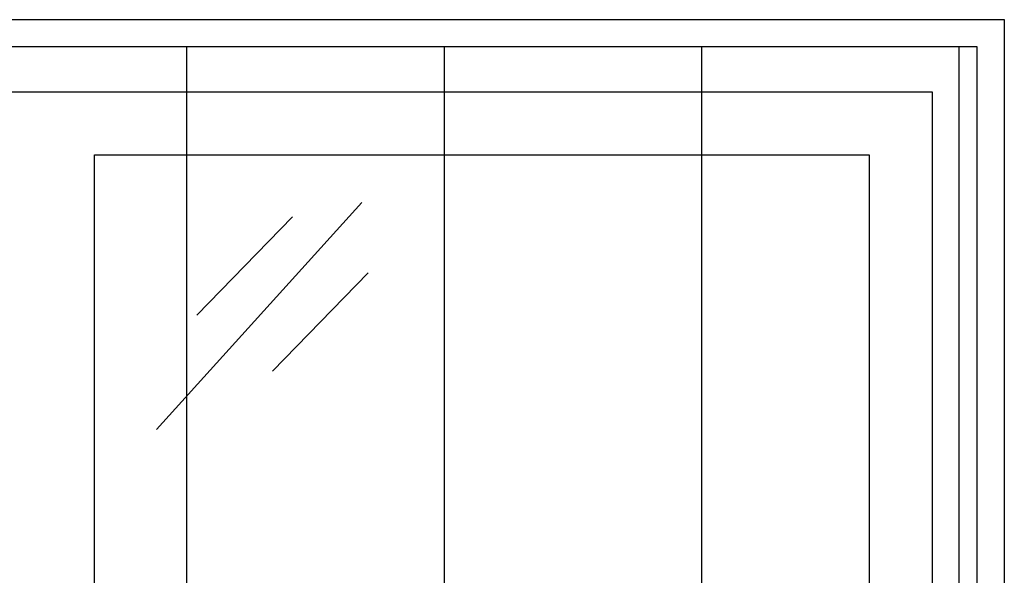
# Model space of a CAD drawing. Header units: millimetres. Extents: x 59331 to 112314, y -16110 to 34390.
# Tile 85 of 198: x 83949 to 84058, y -2093 to -2032. Entities that reach past the tile are written whole.
import ezdxf

# ---------------------------------------------------------------- set-up
doc = ezdxf.new("R2010")
doc.units = ezdxf.units.MM
doc.set_wipeout_variables(frame=1)
doc.layers.add('_HSA_STOLARKA_ZEWNĘTRZNA', color=132, linetype='Continuous')
doc.layers.add('_HSA_WIDOKOWE_CIENKIE', color=8, linetype='Continuous')

# ---------------------------------------------------------------- blocks, each defined once
blk = doc.blocks.new('A$Cc3f631f3')
blk.add_wipeout([(-300, 0), (-300, -115), (0, -115), (0, 0)])
blk.add_line((-93, -108), (-93, -7))
at = {"ltscale": 10}
blk.add_lwpolyline([(-300, 0), (0, 0), (0, -115), (-300, -115)], close=True, dxfattribs=at)
blk.add_lwpolyline([(-93, -7), (-7, -7), (-7, -108), (-93, -108)], dxfattribs=at)
at = {"layer": '_HSA_WIDOKOWE_CIENKIE', "color": 9}
for points in [[(-86.13, -37.49), (-63.33, -12.27)], [(-81.65, -24.77), (-71.02, -13.86)], [(-73.26, -31.01), (-62.63, -20.1)]]:
    blk.add_lwpolyline(points, dxfattribs=at)
blk = doc.blocks.new('A$C339a09fb')
at = {"transparency": 33554687}
h = blk.add_hatch(dxfattribs=at)
h.set_pattern_fill('ANSI31', color=256, scale=9, angle=45)
h.set_pattern_definition([(90, (-1500.25, -128), (-28.575, 0), [])])
h.paths.add_polyline_path([(-3, -3), (-1813, -3), (-1813, -128), (-3, -128)])
for points in [[(0, 0), (-1816, 0), (-1816, -131), (0, -131)], [(-3, -3), (-1813, -3), (-1813, -128), (-3, -128)]]:
    blk.add_lwpolyline(points, close=True)

msp = doc.modelspace()

# ---------------------------------------------------------------- block references
at = {"layer": '_HSA_STOLARKA_ZEWNĘTRZNA', "ltscale": 10}
msp.add_blockref('A$Cc3f631f3', (84050.33, -2039.69), dxfattribs=at)

# ---------------------------------------------------------------- next in the draw order: block references
at = {"layer": '_HSA_WIDOKOWE_CIENKIE', "ltscale": 10}
msp.add_blockref('A$C339a09fb', (84058.33, -2031.69), dxfattribs=at)

doc.saveas('drawing.dxf')
